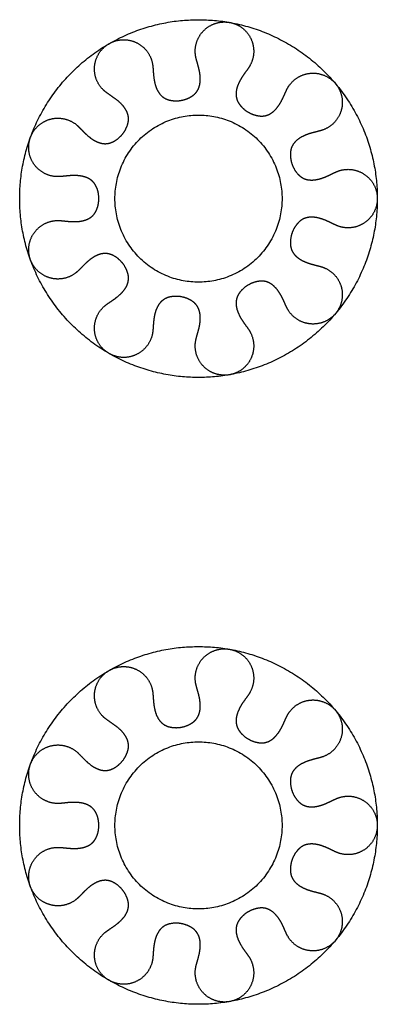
# Model space of a CAD drawing. Header units: millimetres. Extents: x -2435 to 1775, y -250 to 1540.
# Tile 42 of 60: x -956 to -938, y 307 to 354. Entities that reach past the tile are written whole.
import ezdxf

# ---------------------------------------------------------------- set-up
doc = ezdxf.new("R2010")
doc.units = ezdxf.units.MM
doc.header["$MEASUREMENT"] = 0
doc.layers.add('Work layer', color=254, linetype='Continuous', true_color=0xdddddd)

msp = doc.modelspace()

# ---------------------------------------------------------------- linework, layer by layer
at = {"layer": 'Work layer'}
for points, weights, degree, knots in [([(-947.046, 354.435), (-955.608, 354.435), (-955.608, 345.873), (-955.608, 337.311), (-947.046, 337.311), (-938.484, 337.311), (-938.484, 345.873), (-938.484, 354.435), (-947.046, 354.435)], [1, 0.707106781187, 1, 0.707106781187, 1, 0.707106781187, 1, 0.707106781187, 1], 2, [0, 0, 0, 13.449116, 13.449116, 26.898231, 26.898231, 40.347347, 40.347347, 53.796463, 53.796463, 53.796463]), ([(-940.363, 344.557), (-939.925, 344.398), (-939.463, 344.458), (-939.081, 344.726), (-938.699, 344.993), (-938.484, 345.406), (-938.484, 345.873), (-938.484, 346.339), (-938.699, 346.752), (-939.081, 347.019), (-939.463, 347.287), (-939.925, 347.348), (-940.363, 347.188), (-940.405, 347.173), (-940.489, 347.137), (-940.622, 347.073), (-940.75, 347.01), (-940.924, 346.929), (-941.11, 346.854), (-941.333, 346.79), (-941.517, 346.761), (-941.675, 346.759), (-941.808, 346.773), (-941.917, 346.8), (-942.027, 346.844), (-942.128, 346.902), (-942.23, 346.985), (-942.29, 347.05), (-942.318, 347.084), (-942.532, 347.338), (-942.646, 347.651), (-942.646, 347.984), (-942.646, 348.062), (-942.635, 348.182), (-942.586, 348.334), (-942.512, 348.482), (-942.361, 348.661), (-942.11, 348.833), (-941.837, 348.949), (-941.568, 349.03), (-941.324, 349.088), (-941.157, 349.133), (-941.081, 349.161), (-940.643, 349.32), (-940.328, 349.664), (-940.207, 350.114), (-940.086, 350.564), (-940.187, 351.019), (-940.487, 351.376), (-940.787, 351.733), (-941.217, 351.911), (-941.681, 351.871), (-942.146, 351.83), (-942.539, 351.58), (-942.772, 351.176), (-942.794, 351.138), (-942.836, 351.056), (-942.897, 350.921), (-942.954, 350.79), (-943.035, 350.617), (-943.143, 350.414), (-943.288, 350.208), (-943.431, 350.06), (-943.555, 349.963), (-943.679, 349.893), (-943.807, 349.846), (-943.94, 349.822), (-944.072, 349.82), (-944.16, 349.831), (-944.203, 349.839), (-944.53, 349.897), (-944.818, 350.063), (-945.032, 350.318), (-945.083, 350.378), (-945.151, 350.476), (-945.212, 350.625), (-945.24, 350.744), (-945.25, 350.869), (-945.238, 351.06), (-945.168, 351.313), (-945.033, 351.577), (-944.879, 351.812), (-944.729, 352.014), (-944.63, 352.155), (-944.59, 352.226), (-944.357, 352.629), (-944.336, 353.095), (-944.533, 353.517), (-944.73, 353.94), (-945.1, 354.223), (-945.559, 354.304), (-946.018, 354.385), (-946.462, 354.245), (-946.792, 353.916), (-947.122, 353.586), (-947.262, 353.142), (-947.181, 352.683), (-947.173, 352.639), (-947.153, 352.549), (-947.113, 352.407), (-947.073, 352.27), (-947.023, 352.085), (-946.981, 351.888), (-946.958, 351.658), (-946.961, 351.472), (-946.986, 351.315), (-947.023, 351.187), (-947.068, 351.084), (-947.131, 350.984), (-947.205, 350.894), (-947.306, 350.808), (-947.38, 350.76), (-947.418, 350.738), (-947.706, 350.572), (-948.033, 350.514), (-948.361, 350.572), (-948.438, 350.586), (-948.554, 350.617), (-948.695, 350.692), (-948.829, 350.791), (-948.978, 350.97), (-949.104, 351.247), (-949.171, 351.536), (-949.204, 351.815), (-949.219, 352.066), (-949.234, 352.238), (-949.248, 352.318), (-949.329, 352.777), (-949.613, 353.147), (-950.035, 353.344), (-950.457, 353.541), (-950.923, 353.52), (-951.327, 353.287), (-951.73, 353.054), (-951.981, 352.661), (-952.021, 352.197), (-952.062, 351.733), (-951.884, 351.302), (-951.527, 351.003), (-951.448, 350.937), (-951.279, 350.823), (-951.019, 350.649), (-950.79, 350.46), (-950.598, 350.249), (-950.477, 350.051), (-950.422, 349.889), (-950.399, 349.763), (-950.394, 349.642), (-950.413, 349.499), (-950.442, 349.406), (-950.458, 349.361), (-950.572, 349.049), (-950.786, 348.794), (-951.074, 348.627), (-951.142, 348.588), (-951.251, 348.538), (-951.407, 348.504), (-951.53, 348.497), (-951.655, 348.509), (-951.841, 348.554), (-952.077, 348.667), (-952.314, 348.845), (-952.519, 349.037), (-952.691, 349.22), (-952.813, 349.342), (-952.876, 349.395), (-953.233, 349.694), (-953.688, 349.795), (-954.138, 349.674), (-954.588, 349.554), (-954.932, 349.239), (-955.091, 348.801), (-955.251, 348.363), (-955.19, 347.901), (-954.923, 347.519), (-954.655, 347.137), (-954.242, 346.922), (-953.776, 346.922), (-953.727, 346.922), (-953.625, 346.927), (-953.422, 346.949), (-953.16, 346.977), (-952.863, 346.98), (-952.58, 346.941), (-952.36, 346.868), (-952.213, 346.779), (-952.115, 346.698), (-952.033, 346.608), (-951.957, 346.486), (-951.919, 346.397), (-951.902, 346.351), (-951.789, 346.039), (-951.789, 345.706), (-951.902, 345.394), (-951.929, 345.32), (-951.98, 345.211), (-952.078, 345.085), (-952.167, 345.001), (-952.271, 344.929), (-952.442, 344.844), (-952.696, 344.779), (-952.992, 344.763), (-953.273, 344.779), (-953.522, 344.808), (-953.694, 344.823), (-953.776, 344.823), (-954.242, 344.823), (-954.655, 344.608), (-954.923, 344.226), (-955.19, 343.844), (-955.251, 343.382), (-955.091, 342.944), (-954.932, 342.506), (-954.588, 342.191), (-954.138, 342.071), (-953.688, 341.95), (-953.233, 342.051), (-952.876, 342.351), (-952.838, 342.382), (-952.764, 342.452), (-952.622, 342.599), (-952.439, 342.789), (-952.214, 342.981), (-951.973, 343.134), (-951.757, 343.219), (-951.587, 343.245), (-951.459, 343.246), (-951.339, 343.23), (-951.202, 343.186), (-951.116, 343.142), (-951.074, 343.118), (-950.786, 342.951), (-950.572, 342.697), (-950.458, 342.384), (-950.431, 342.31), (-950.401, 342.194), (-950.395, 342.034), (-950.414, 341.869), (-950.494, 341.65), (-950.671, 341.403), (-950.888, 341.2), (-951.113, 341.032), (-951.323, 340.894), (-951.464, 340.795), (-951.527, 340.743), (-951.884, 340.443), (-952.062, 340.012), (-952.021, 339.548), (-951.981, 339.084), (-951.73, 338.691), (-951.327, 338.458), (-950.923, 338.225), (-950.457, 338.204), (-950.035, 338.401), (-949.613, 338.598), (-949.329, 338.968), (-949.248, 339.427), (-949.24, 339.471), (-949.229, 339.562), (-949.218, 339.709), (-949.209, 339.852), (-949.192, 340.043), (-949.16, 340.271), (-949.094, 340.513), (-949.01, 340.701), (-948.927, 340.835), (-948.835, 340.943), (-948.73, 341.031), (-948.614, 341.099), (-948.49, 341.146), (-948.404, 341.165), (-948.361, 341.173), (-948.033, 341.231), (-947.706, 341.173), (-947.418, 341.007), (-947.349, 340.967), (-947.251, 340.898), (-947.144, 340.78), (-947.076, 340.677), (-947.024, 340.563), (-946.97, 340.379), (-946.95, 340.118), (-946.986, 339.824), (-947.05, 339.55), (-947.122, 339.309), (-947.167, 339.143), (-947.181, 339.062), (-947.262, 338.603), (-947.122, 338.159), (-946.792, 337.829), (-946.462, 337.5), (-946.018, 337.36), (-945.559, 337.441), (-945.1, 337.522), (-944.73, 337.805), (-944.533, 338.228), (-944.336, 338.65), (-944.357, 339.116), (-944.59, 339.519), (-944.614, 339.562), (-944.67, 339.648), (-944.79, 339.812), (-944.945, 340.025), (-945.096, 340.281), (-945.204, 340.545), (-945.25, 340.772), (-945.247, 340.944), (-945.226, 341.07), (-945.189, 341.185), (-945.122, 341.313), (-945.063, 341.39), (-945.032, 341.427), (-944.818, 341.682), (-944.53, 341.848), (-944.203, 341.906), (-944.125, 341.92), (-944.006, 341.93), (-943.847, 341.908), (-943.688, 341.861), (-943.486, 341.743), (-943.273, 341.526), (-943.112, 341.277), (-942.985, 341.027), (-942.886, 340.796), (-942.813, 340.64), (-942.772, 340.569), (-942.539, 340.165), (-942.146, 339.915), (-941.681, 339.874), (-941.217, 339.834), (-940.787, 340.012), (-940.487, 340.369), (-940.187, 340.726), (-940.086, 341.181), (-940.207, 341.631), (-940.328, 342.081), (-940.643, 342.425), (-941.081, 342.584), (-941.122, 342.6), (-941.21, 342.627), (-941.353, 342.663), (-941.493, 342.697), (-941.677, 342.747), (-941.896, 342.818), (-942.124, 342.925), (-942.294, 343.04), (-942.411, 343.145), (-942.501, 343.255), (-942.571, 343.373), (-942.617, 343.5), (-942.642, 343.63), (-942.646, 343.718), (-942.646, 343.762), (-942.646, 344.094), (-942.532, 344.407), (-942.318, 344.661), (-942.268, 344.722), (-942.183, 344.806), (-942.047, 344.892), (-941.935, 344.94), (-941.813, 344.972), (-941.623, 344.993), (-941.362, 344.968), (-941.078, 344.881), (-940.82, 344.771), (-940.596, 344.658), (-940.439, 344.585), (-940.363, 344.557)], [1, 0.924673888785, 0.924673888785, 1, 0.924673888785, 0.924673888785, 1, 0.924673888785, 0.924673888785, 1, 0.924673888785, 0.924673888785, 1, 1, 1, 1, 1, 1, 1, 1, 1, 1, 1, 1, 1, 1, 1, 1, 1, 0.959795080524, 0.959795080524, 1, 1, 1, 1, 1, 1, 1, 1, 1, 1, 1, 1, 0.924673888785, 0.924673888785, 1, 0.924673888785, 0.924673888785, 1, 0.924673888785, 0.924673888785, 1, 0.924673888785, 0.924673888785, 1, 1, 1, 1, 1, 1, 1, 1, 1, 1, 1, 1, 1, 1, 1, 1, 0.959795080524, 0.959795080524, 1, 1, 1, 1, 1, 1, 1, 1, 1, 1, 1, 1, 1, 0.924673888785, 0.924673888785, 1, 0.924673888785, 0.924673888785, 1, 0.924673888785, 0.924673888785, 1, 0.924673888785, 0.924673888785, 1, 1, 1, 1, 1, 1, 1, 1, 1, 1, 1, 1, 1, 1, 1, 1, 1, 0.959795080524, 0.959795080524, 1, 1, 1, 1, 1, 1, 1, 1, 1, 1, 1, 1, 0.924673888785, 0.924673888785, 1, 0.924673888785, 0.924673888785, 1, 0.924673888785, 0.924673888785, 1, 0.924673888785, 0.924673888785, 1, 1, 1, 1, 1, 1, 1, 1, 1, 1, 1, 1, 1, 0.959795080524, 0.959795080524, 1, 1, 1, 1, 1, 1, 1, 1, 1, 1, 1, 1, 1, 0.924673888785, 0.924673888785, 1, 0.924673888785, 0.924673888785, 1, 0.924673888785, 0.924673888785, 1, 0.924673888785, 0.924673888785, 1, 1, 1, 1, 1, 1, 1, 1, 1, 1, 1, 1, 1, 1, 0.959795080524, 0.959795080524, 1, 1, 1, 1, 1, 1, 1, 1, 1, 1, 1, 1, 1, 0.924673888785, 0.924673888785, 1, 0.924673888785, 0.924673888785, 1, 0.924673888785, 0.924673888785, 1, 0.924673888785, 0.924673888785, 1, 1, 1, 1, 1, 1, 1, 1, 1, 1, 1, 1, 1, 1, 0.959795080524, 0.959795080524, 1, 1, 1, 1, 1, 1, 1, 1, 1, 1, 1, 1, 0.924673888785, 0.924673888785, 1, 0.924673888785, 0.924673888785, 1, 0.924673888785, 0.924673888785, 1, 0.924673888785, 0.924673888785, 1, 1, 1, 1, 1, 1, 1, 1, 1, 1, 1, 1, 1, 1, 1, 1, 0.959795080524, 0.959795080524, 1, 1, 1, 1, 1, 1, 1, 1, 1, 1, 1, 1, 1, 0.924673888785, 0.924673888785, 1, 0.924673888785, 0.924673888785, 1, 0.924673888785, 0.924673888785, 1, 0.924673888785, 0.924673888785, 1, 1, 1, 1, 1, 1, 1, 1, 1, 1, 1, 1, 1, 1, 0.959795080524, 0.959795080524, 1, 1, 1, 1, 1, 1, 1, 1, 1, 1, 1, 1, 0.924673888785, 0.924673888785, 1, 0.924673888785, 0.924673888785, 1, 0.924673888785, 0.924673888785, 1, 0.924673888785, 0.924673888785, 1, 1, 1, 1, 1, 1, 1, 1, 1, 1, 1, 1, 1, 1, 1, 1, 0.959795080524, 0.959795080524, 1, 1, 1, 1, 1, 1, 1, 1, 1, 1, 1, 1, 1], 3, [0, 0, 0, 0, 1.482203, 1.482203, 1.482203, 2.964405, 2.964405, 2.964405, 4.446608, 4.446608, 4.446608, 5.928811, 5.928811, 5.928811, 6.06256, 6.204225, 6.370798, 6.492569, 6.777598, 6.973449, 7.187272, 7.334363, 7.447922, 7.586919, 7.669563, 7.802749, 7.934723, 8.066197, 8.066197, 8.066197, 9.144163, 9.144163, 9.144163, 9.380935, 9.50069, 9.622453, 9.87694, 10.194569, 10.527855, 10.764735, 11.036841, 11.281544, 11.281544, 11.281544, 12.763746, 12.763746, 12.763746, 14.245949, 14.245949, 14.245949, 15.728152, 15.728152, 15.728152, 17.210354, 17.210354, 17.210354, 17.344101, 17.48577, 17.653308, 17.774469, 18.059162, 18.342492, 18.526891, 18.674246, 18.813967, 18.951095, 19.084285, 19.216269, 19.347738, 19.347738, 19.347738, 20.425704, 20.425704, 20.425704, 20.662476, 20.782231, 20.903994, 21.029271, 21.158481, 21.47611, 21.809396, 22.046276, 22.318382, 22.563084, 22.563084, 22.563084, 24.045287, 24.045287, 24.045287, 25.52749, 25.52749, 25.52749, 27.009693, 27.009693, 27.009693, 28.491895, 28.491895, 28.491895, 28.625644, 28.76731, 28.933882, 29.055653, 29.340682, 29.536533, 29.750356, 29.897447, 30.011006, 30.150003, 30.232647, 30.365833, 30.497807, 30.629282, 30.629282, 30.629282, 31.707247, 31.707247, 31.707247, 31.944019, 32.063774, 32.185537, 32.440025, 32.757654, 33.090939, 33.32782, 33.599925, 33.844628, 33.844628, 33.844628, 35.326831, 35.326831, 35.326831, 36.809033, 36.809033, 36.809033, 38.291236, 38.291236, 38.291236, 39.773439, 39.773439, 39.773439, 40.079597, 40.384524, 40.712599, 40.967337, 41.238256, 41.40417, 41.479561, 41.620592, 41.76606, 41.910828, 41.910828, 41.910828, 42.988794, 42.988794, 42.988794, 43.225566, 43.345321, 43.467084, 43.592361, 43.721571, 44.0392, 44.372486, 44.609366, 44.881472, 45.126175, 45.126175, 45.126175, 46.608377, 46.608377, 46.608377, 48.09058, 48.09058, 48.09058, 49.572783, 49.572783, 49.572783, 51.054985, 51.054985, 51.054985, 51.202239, 51.361144, 51.666071, 51.994146, 52.248884, 52.519802, 52.685716, 52.761107, 52.902139, 53.047606, 53.192375, 53.192375, 53.192375, 54.270341, 54.270341, 54.270341, 54.507112, 54.626868, 54.74863, 54.873907, 55.003118, 55.320747, 55.654033, 55.890913, 56.163018, 56.407721, 56.407721, 56.407721, 57.889924, 57.889924, 57.889924, 59.372127, 59.372127, 59.372127, 60.854329, 60.854329, 60.854329, 62.336532, 62.336532, 62.336532, 62.483786, 62.64269, 62.947617, 63.275692, 63.53043, 63.801349, 63.967263, 64.042654, 64.183685, 64.329153, 64.473922, 64.473922, 64.473922, 65.551887, 65.551887, 65.551887, 65.788659, 65.908414, 66.030177, 66.284665, 66.602294, 66.935579, 67.17246, 67.444565, 67.689268, 67.689268, 67.689268, 69.171471, 69.171471, 69.171471, 70.653673, 70.653673, 70.653673, 72.135876, 72.135876, 72.135876, 73.618079, 73.618079, 73.618079, 73.751826, 73.893494, 74.061033, 74.182194, 74.466886, 74.750216, 74.934615, 75.081971, 75.221691, 75.358819, 75.492009, 75.623993, 75.755462, 75.755462, 75.755462, 76.833428, 76.833428, 76.833428, 77.0702, 77.189955, 77.311718, 77.436995, 77.566206, 77.883835, 78.21712, 78.454001, 78.726106, 78.970809, 78.970809, 78.970809, 80.453011, 80.453011, 80.453011, 81.935214, 81.935214, 81.935214, 83.417417, 83.417417, 83.417417, 84.89962, 84.89962, 84.89962, 85.046874, 85.205778, 85.510705, 85.83878, 86.093517, 86.364436, 86.53035, 86.605741, 86.746772, 86.89224, 87.037009, 87.037009, 87.037009, 88.114975, 88.114975, 88.114975, 88.351746, 88.471502, 88.593264, 88.847752, 89.165381, 89.498666, 89.735547, 90.007652, 90.252355, 90.252355, 90.252355, 91.734558, 91.734558, 91.734558, 93.216761, 93.216761, 93.216761, 94.698963, 94.698963, 94.698963, 96.181166, 96.181166, 96.181166, 96.314913, 96.456582, 96.62412, 96.745281, 97.029974, 97.313304, 97.497703, 97.645058, 97.784778, 97.921907, 98.055097, 98.187081, 98.31855, 98.31855, 98.31855, 99.396516, 99.396516, 99.396516, 99.633287, 99.753043, 99.874806, 100.000082, 100.129293, 100.446922, 100.780208, 101.017088, 101.289194, 101.533896, 101.533896, 101.533896, 101.533896]), ([(-947.046, 349.873), (-951.046, 349.873), (-951.046, 345.873), (-951.046, 341.873), (-947.046, 341.873), (-943.046, 341.873), (-943.046, 345.873), (-943.046, 349.873), (-947.046, 349.873)], [1, 0.707106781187, 1, 0.707106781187, 1, 0.707106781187, 1, 0.707106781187, 1], 2, [0, 0, 0, 6.283185, 6.283185, 12.566371, 12.566371, 18.849556, 18.849556, 25.132741, 25.132741, 25.132741]), ([(-947.046, 324.435), (-955.608, 324.435), (-955.608, 315.873), (-955.608, 307.311), (-947.046, 307.311), (-938.484, 307.311), (-938.484, 315.873), (-938.484, 324.435), (-947.046, 324.435)], [1, 0.707106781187, 1, 0.707106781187, 1, 0.707106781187, 1, 0.707106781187, 1], 2, [0, 0, 0, 13.449116, 13.449116, 26.898231, 26.898231, 40.347347, 40.347347, 53.796463, 53.796463, 53.796463]), ([(-940.363, 314.557), (-939.925, 314.398), (-939.463, 314.458), (-939.081, 314.726), (-938.699, 314.993), (-938.484, 315.406), (-938.484, 315.873), (-938.484, 316.339), (-938.699, 316.752), (-939.081, 317.019), (-939.463, 317.287), (-939.925, 317.348), (-940.363, 317.188), (-940.405, 317.173), (-940.489, 317.137), (-940.622, 317.073), (-940.75, 317.01), (-940.924, 316.929), (-941.11, 316.854), (-941.333, 316.79), (-941.517, 316.761), (-941.675, 316.759), (-941.808, 316.773), (-941.917, 316.8), (-942.027, 316.844), (-942.128, 316.902), (-942.23, 316.985), (-942.29, 317.05), (-942.318, 317.084), (-942.532, 317.338), (-942.646, 317.651), (-942.646, 317.984), (-942.646, 318.062), (-942.635, 318.182), (-942.586, 318.334), (-942.512, 318.482), (-942.361, 318.661), (-942.11, 318.833), (-941.837, 318.949), (-941.568, 319.03), (-941.324, 319.088), (-941.157, 319.133), (-941.081, 319.161), (-940.643, 319.32), (-940.328, 319.664), (-940.207, 320.114), (-940.086, 320.564), (-940.187, 321.019), (-940.487, 321.376), (-940.787, 321.733), (-941.217, 321.911), (-941.681, 321.871), (-942.146, 321.83), (-942.539, 321.58), (-942.772, 321.176), (-942.794, 321.138), (-942.836, 321.056), (-942.897, 320.921), (-942.954, 320.79), (-943.035, 320.617), (-943.143, 320.414), (-943.288, 320.208), (-943.431, 320.06), (-943.555, 319.963), (-943.679, 319.893), (-943.807, 319.846), (-943.94, 319.822), (-944.072, 319.82), (-944.16, 319.831), (-944.203, 319.839), (-944.53, 319.897), (-944.818, 320.063), (-945.032, 320.318), (-945.083, 320.378), (-945.151, 320.476), (-945.212, 320.625), (-945.24, 320.744), (-945.25, 320.869), (-945.238, 321.06), (-945.168, 321.313), (-945.033, 321.577), (-944.879, 321.812), (-944.729, 322.014), (-944.63, 322.155), (-944.59, 322.226), (-944.357, 322.629), (-944.336, 323.095), (-944.533, 323.517), (-944.73, 323.94), (-945.1, 324.223), (-945.559, 324.304), (-946.018, 324.385), (-946.462, 324.245), (-946.792, 323.916), (-947.122, 323.586), (-947.262, 323.142), (-947.181, 322.683), (-947.173, 322.639), (-947.153, 322.549), (-947.113, 322.407), (-947.073, 322.27), (-947.023, 322.085), (-946.981, 321.888), (-946.958, 321.658), (-946.961, 321.472), (-946.986, 321.315), (-947.023, 321.187), (-947.068, 321.084), (-947.131, 320.984), (-947.205, 320.894), (-947.306, 320.808), (-947.38, 320.76), (-947.418, 320.738), (-947.706, 320.572), (-948.033, 320.514), (-948.361, 320.572), (-948.438, 320.586), (-948.554, 320.617), (-948.695, 320.692), (-948.829, 320.791), (-948.978, 320.97), (-949.104, 321.247), (-949.171, 321.536), (-949.204, 321.815), (-949.219, 322.066), (-949.234, 322.238), (-949.248, 322.318), (-949.329, 322.777), (-949.613, 323.147), (-950.035, 323.344), (-950.457, 323.541), (-950.923, 323.52), (-951.327, 323.287), (-951.73, 323.054), (-951.981, 322.661), (-952.021, 322.197), (-952.062, 321.733), (-951.884, 321.302), (-951.527, 321.003), (-951.448, 320.937), (-951.279, 320.823), (-951.019, 320.649), (-950.79, 320.46), (-950.598, 320.249), (-950.477, 320.051), (-950.422, 319.889), (-950.399, 319.763), (-950.394, 319.642), (-950.413, 319.499), (-950.442, 319.406), (-950.458, 319.361), (-950.572, 319.049), (-950.786, 318.794), (-951.074, 318.627), (-951.142, 318.588), (-951.251, 318.538), (-951.407, 318.504), (-951.53, 318.497), (-951.655, 318.509), (-951.841, 318.554), (-952.077, 318.667), (-952.314, 318.845), (-952.519, 319.037), (-952.691, 319.22), (-952.813, 319.342), (-952.876, 319.395), (-953.233, 319.694), (-953.688, 319.795), (-954.138, 319.674), (-954.588, 319.554), (-954.932, 319.239), (-955.091, 318.801), (-955.251, 318.363), (-955.19, 317.901), (-954.923, 317.519), (-954.655, 317.137), (-954.242, 316.922), (-953.776, 316.922), (-953.727, 316.922), (-953.625, 316.927), (-953.422, 316.949), (-953.16, 316.977), (-952.863, 316.98), (-952.58, 316.941), (-952.36, 316.868), (-952.213, 316.779), (-952.115, 316.698), (-952.033, 316.608), (-951.957, 316.486), (-951.919, 316.397), (-951.902, 316.351), (-951.789, 316.039), (-951.789, 315.706), (-951.902, 315.394), (-951.929, 315.32), (-951.98, 315.211), (-952.078, 315.085), (-952.167, 315.001), (-952.271, 314.929), (-952.442, 314.844), (-952.696, 314.779), (-952.992, 314.763), (-953.273, 314.779), (-953.522, 314.808), (-953.694, 314.823), (-953.776, 314.823), (-954.242, 314.823), (-954.655, 314.608), (-954.923, 314.226), (-955.19, 313.844), (-955.251, 313.382), (-955.091, 312.944), (-954.932, 312.506), (-954.588, 312.191), (-954.138, 312.071), (-953.688, 311.95), (-953.233, 312.051), (-952.876, 312.351), (-952.838, 312.382), (-952.764, 312.452), (-952.622, 312.599), (-952.439, 312.789), (-952.214, 312.981), (-951.973, 313.134), (-951.757, 313.219), (-951.587, 313.245), (-951.459, 313.246), (-951.339, 313.23), (-951.202, 313.186), (-951.116, 313.142), (-951.074, 313.118), (-950.786, 312.951), (-950.572, 312.697), (-950.458, 312.384), (-950.431, 312.31), (-950.401, 312.194), (-950.395, 312.034), (-950.414, 311.869), (-950.494, 311.65), (-950.671, 311.403), (-950.888, 311.2), (-951.113, 311.032), (-951.323, 310.894), (-951.464, 310.795), (-951.527, 310.743), (-951.884, 310.443), (-952.062, 310.012), (-952.021, 309.548), (-951.981, 309.084), (-951.73, 308.691), (-951.327, 308.458), (-950.923, 308.225), (-950.457, 308.204), (-950.035, 308.401), (-949.613, 308.598), (-949.329, 308.968), (-949.248, 309.427), (-949.24, 309.471), (-949.229, 309.562), (-949.218, 309.709), (-949.209, 309.852), (-949.192, 310.043), (-949.16, 310.271), (-949.094, 310.513), (-949.01, 310.701), (-948.927, 310.835), (-948.835, 310.943), (-948.73, 311.031), (-948.614, 311.099), (-948.49, 311.146), (-948.404, 311.165), (-948.361, 311.173), (-948.033, 311.231), (-947.706, 311.173), (-947.418, 311.007), (-947.349, 310.967), (-947.251, 310.898), (-947.144, 310.78), (-947.076, 310.677), (-947.024, 310.563), (-946.97, 310.379), (-946.95, 310.118), (-946.986, 309.824), (-947.05, 309.55), (-947.122, 309.309), (-947.167, 309.143), (-947.181, 309.062), (-947.262, 308.603), (-947.122, 308.159), (-946.792, 307.829), (-946.462, 307.5), (-946.018, 307.36), (-945.559, 307.441), (-945.1, 307.522), (-944.73, 307.805), (-944.533, 308.228), (-944.336, 308.65), (-944.357, 309.116), (-944.59, 309.519), (-944.614, 309.562), (-944.67, 309.648), (-944.79, 309.812), (-944.945, 310.025), (-945.096, 310.281), (-945.204, 310.545), (-945.25, 310.772), (-945.247, 310.944), (-945.226, 311.07), (-945.189, 311.185), (-945.122, 311.313), (-945.063, 311.39), (-945.032, 311.427), (-944.818, 311.682), (-944.53, 311.848), (-944.203, 311.906), (-944.125, 311.92), (-944.006, 311.93), (-943.847, 311.908), (-943.688, 311.861), (-943.486, 311.743), (-943.273, 311.526), (-943.112, 311.277), (-942.985, 311.027), (-942.886, 310.796), (-942.813, 310.64), (-942.772, 310.569), (-942.539, 310.165), (-942.146, 309.915), (-941.681, 309.874), (-941.217, 309.834), (-940.787, 310.012), (-940.487, 310.369), (-940.187, 310.726), (-940.086, 311.181), (-940.207, 311.631), (-940.328, 312.081), (-940.643, 312.425), (-941.081, 312.584), (-941.122, 312.6), (-941.21, 312.627), (-941.353, 312.663), (-941.493, 312.697), (-941.677, 312.747), (-941.896, 312.818), (-942.124, 312.925), (-942.294, 313.04), (-942.411, 313.145), (-942.501, 313.255), (-942.571, 313.373), (-942.617, 313.5), (-942.642, 313.63), (-942.646, 313.718), (-942.646, 313.762), (-942.646, 314.094), (-942.532, 314.407), (-942.318, 314.661), (-942.268, 314.722), (-942.183, 314.806), (-942.047, 314.892), (-941.935, 314.94), (-941.813, 314.972), (-941.623, 314.993), (-941.362, 314.968), (-941.078, 314.881), (-940.82, 314.771), (-940.596, 314.658), (-940.439, 314.585), (-940.363, 314.557)], [1, 0.924673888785, 0.924673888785, 1, 0.924673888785, 0.924673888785, 1, 0.924673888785, 0.924673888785, 1, 0.924673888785, 0.924673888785, 1, 1, 1, 1, 1, 1, 1, 1, 1, 1, 1, 1, 1, 1, 1, 1, 1, 0.959795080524, 0.959795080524, 1, 1, 1, 1, 1, 1, 1, 1, 1, 1, 1, 1, 0.924673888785, 0.924673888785, 1, 0.924673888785, 0.924673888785, 1, 0.924673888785, 0.924673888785, 1, 0.924673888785, 0.924673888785, 1, 1, 1, 1, 1, 1, 1, 1, 1, 1, 1, 1, 1, 1, 1, 1, 0.959795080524, 0.959795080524, 1, 1, 1, 1, 1, 1, 1, 1, 1, 1, 1, 1, 1, 0.924673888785, 0.924673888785, 1, 0.924673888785, 0.924673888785, 1, 0.924673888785, 0.924673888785, 1, 0.924673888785, 0.924673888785, 1, 1, 1, 1, 1, 1, 1, 1, 1, 1, 1, 1, 1, 1, 1, 1, 1, 0.959795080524, 0.959795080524, 1, 1, 1, 1, 1, 1, 1, 1, 1, 1, 1, 1, 0.924673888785, 0.924673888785, 1, 0.924673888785, 0.924673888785, 1, 0.924673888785, 0.924673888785, 1, 0.924673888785, 0.924673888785, 1, 1, 1, 1, 1, 1, 1, 1, 1, 1, 1, 1, 1, 0.959795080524, 0.959795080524, 1, 1, 1, 1, 1, 1, 1, 1, 1, 1, 1, 1, 1, 0.924673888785, 0.924673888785, 1, 0.924673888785, 0.924673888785, 1, 0.924673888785, 0.924673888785, 1, 0.924673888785, 0.924673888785, 1, 1, 1, 1, 1, 1, 1, 1, 1, 1, 1, 1, 1, 1, 0.959795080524, 0.959795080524, 1, 1, 1, 1, 1, 1, 1, 1, 1, 1, 1, 1, 1, 0.924673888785, 0.924673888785, 1, 0.924673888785, 0.924673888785, 1, 0.924673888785, 0.924673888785, 1, 0.924673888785, 0.924673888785, 1, 1, 1, 1, 1, 1, 1, 1, 1, 1, 1, 1, 1, 1, 0.959795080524, 0.959795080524, 1, 1, 1, 1, 1, 1, 1, 1, 1, 1, 1, 1, 0.924673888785, 0.924673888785, 1, 0.924673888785, 0.924673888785, 1, 0.924673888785, 0.924673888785, 1, 0.924673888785, 0.924673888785, 1, 1, 1, 1, 1, 1, 1, 1, 1, 1, 1, 1, 1, 1, 1, 1, 0.959795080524, 0.959795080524, 1, 1, 1, 1, 1, 1, 1, 1, 1, 1, 1, 1, 1, 0.924673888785, 0.924673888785, 1, 0.924673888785, 0.924673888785, 1, 0.924673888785, 0.924673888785, 1, 0.924673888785, 0.924673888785, 1, 1, 1, 1, 1, 1, 1, 1, 1, 1, 1, 1, 1, 1, 0.959795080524, 0.959795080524, 1, 1, 1, 1, 1, 1, 1, 1, 1, 1, 1, 1, 0.924673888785, 0.924673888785, 1, 0.924673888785, 0.924673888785, 1, 0.924673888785, 0.924673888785, 1, 0.924673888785, 0.924673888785, 1, 1, 1, 1, 1, 1, 1, 1, 1, 1, 1, 1, 1, 1, 1, 1, 0.959795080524, 0.959795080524, 1, 1, 1, 1, 1, 1, 1, 1, 1, 1, 1, 1, 1], 3, [0, 0, 0, 0, 1.482203, 1.482203, 1.482203, 2.964405, 2.964405, 2.964405, 4.446608, 4.446608, 4.446608, 5.928811, 5.928811, 5.928811, 6.06256, 6.204225, 6.370798, 6.492569, 6.777598, 6.973449, 7.187272, 7.334363, 7.447922, 7.586919, 7.669563, 7.802749, 7.934723, 8.066197, 8.066197, 8.066197, 9.144163, 9.144163, 9.144163, 9.380935, 9.50069, 9.622453, 9.87694, 10.194569, 10.527855, 10.764735, 11.036841, 11.281544, 11.281544, 11.281544, 12.763746, 12.763746, 12.763746, 14.245949, 14.245949, 14.245949, 15.728152, 15.728152, 15.728152, 17.210354, 17.210354, 17.210354, 17.344101, 17.48577, 17.653308, 17.774469, 18.059162, 18.342492, 18.526891, 18.674246, 18.813967, 18.951095, 19.084285, 19.216269, 19.347738, 19.347738, 19.347738, 20.425704, 20.425704, 20.425704, 20.662476, 20.782231, 20.903994, 21.029271, 21.158481, 21.47611, 21.809396, 22.046276, 22.318382, 22.563084, 22.563084, 22.563084, 24.045287, 24.045287, 24.045287, 25.52749, 25.52749, 25.52749, 27.009693, 27.009693, 27.009693, 28.491895, 28.491895, 28.491895, 28.625644, 28.76731, 28.933882, 29.055653, 29.340682, 29.536533, 29.750356, 29.897447, 30.011006, 30.150003, 30.232647, 30.365833, 30.497807, 30.629282, 30.629282, 30.629282, 31.707247, 31.707247, 31.707247, 31.944019, 32.063774, 32.185537, 32.440025, 32.757654, 33.090939, 33.32782, 33.599925, 33.844628, 33.844628, 33.844628, 35.326831, 35.326831, 35.326831, 36.809033, 36.809033, 36.809033, 38.291236, 38.291236, 38.291236, 39.773439, 39.773439, 39.773439, 40.079597, 40.384524, 40.712599, 40.967337, 41.238256, 41.40417, 41.479561, 41.620592, 41.76606, 41.910828, 41.910828, 41.910828, 42.988794, 42.988794, 42.988794, 43.225566, 43.345321, 43.467084, 43.592361, 43.721571, 44.0392, 44.372486, 44.609366, 44.881472, 45.126175, 45.126175, 45.126175, 46.608377, 46.608377, 46.608377, 48.09058, 48.09058, 48.09058, 49.572783, 49.572783, 49.572783, 51.054985, 51.054985, 51.054985, 51.202239, 51.361144, 51.666071, 51.994146, 52.248884, 52.519802, 52.685716, 52.761107, 52.902139, 53.047606, 53.192375, 53.192375, 53.192375, 54.270341, 54.270341, 54.270341, 54.507112, 54.626868, 54.74863, 54.873907, 55.003118, 55.320747, 55.654033, 55.890913, 56.163018, 56.407721, 56.407721, 56.407721, 57.889924, 57.889924, 57.889924, 59.372127, 59.372127, 59.372127, 60.854329, 60.854329, 60.854329, 62.336532, 62.336532, 62.336532, 62.483786, 62.64269, 62.947617, 63.275692, 63.53043, 63.801349, 63.967263, 64.042654, 64.183685, 64.329153, 64.473922, 64.473922, 64.473922, 65.551887, 65.551887, 65.551887, 65.788659, 65.908414, 66.030177, 66.284665, 66.602294, 66.935579, 67.17246, 67.444565, 67.689268, 67.689268, 67.689268, 69.171471, 69.171471, 69.171471, 70.653673, 70.653673, 70.653673, 72.135876, 72.135876, 72.135876, 73.618079, 73.618079, 73.618079, 73.751826, 73.893494, 74.061033, 74.182194, 74.466886, 74.750216, 74.934615, 75.081971, 75.221691, 75.358819, 75.492009, 75.623993, 75.755462, 75.755462, 75.755462, 76.833428, 76.833428, 76.833428, 77.0702, 77.189955, 77.311718, 77.436995, 77.566206, 77.883835, 78.21712, 78.454001, 78.726106, 78.970809, 78.970809, 78.970809, 80.453011, 80.453011, 80.453011, 81.935214, 81.935214, 81.935214, 83.417417, 83.417417, 83.417417, 84.89962, 84.89962, 84.89962, 85.046874, 85.205778, 85.510705, 85.83878, 86.093517, 86.364436, 86.53035, 86.605741, 86.746772, 86.89224, 87.037009, 87.037009, 87.037009, 88.114975, 88.114975, 88.114975, 88.351746, 88.471502, 88.593264, 88.847752, 89.165381, 89.498666, 89.735547, 90.007652, 90.252355, 90.252355, 90.252355, 91.734558, 91.734558, 91.734558, 93.216761, 93.216761, 93.216761, 94.698963, 94.698963, 94.698963, 96.181166, 96.181166, 96.181166, 96.314913, 96.456582, 96.62412, 96.745281, 97.029974, 97.313304, 97.497703, 97.645058, 97.784778, 97.921907, 98.055097, 98.187081, 98.31855, 98.31855, 98.31855, 99.396516, 99.396516, 99.396516, 99.633287, 99.753043, 99.874806, 100.000082, 100.129293, 100.446922, 100.780208, 101.017088, 101.289194, 101.533896, 101.533896, 101.533896, 101.533896]), ([(-947.046, 319.873), (-951.046, 319.873), (-951.046, 315.873), (-951.046, 311.873), (-947.046, 311.873), (-943.046, 311.873), (-943.046, 315.873), (-943.046, 319.873), (-947.046, 319.873)], [1, 0.707106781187, 1, 0.707106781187, 1, 0.707106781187, 1, 0.707106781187, 1], 2, [0, 0, 0, 6.283185, 6.283185, 12.566371, 12.566371, 18.849556, 18.849556, 25.132741, 25.132741, 25.132741])]:
    msp.add_rational_spline(points, weights, degree=degree, knots=knots, dxfattribs=at)

doc.saveas('drawing.dxf')
